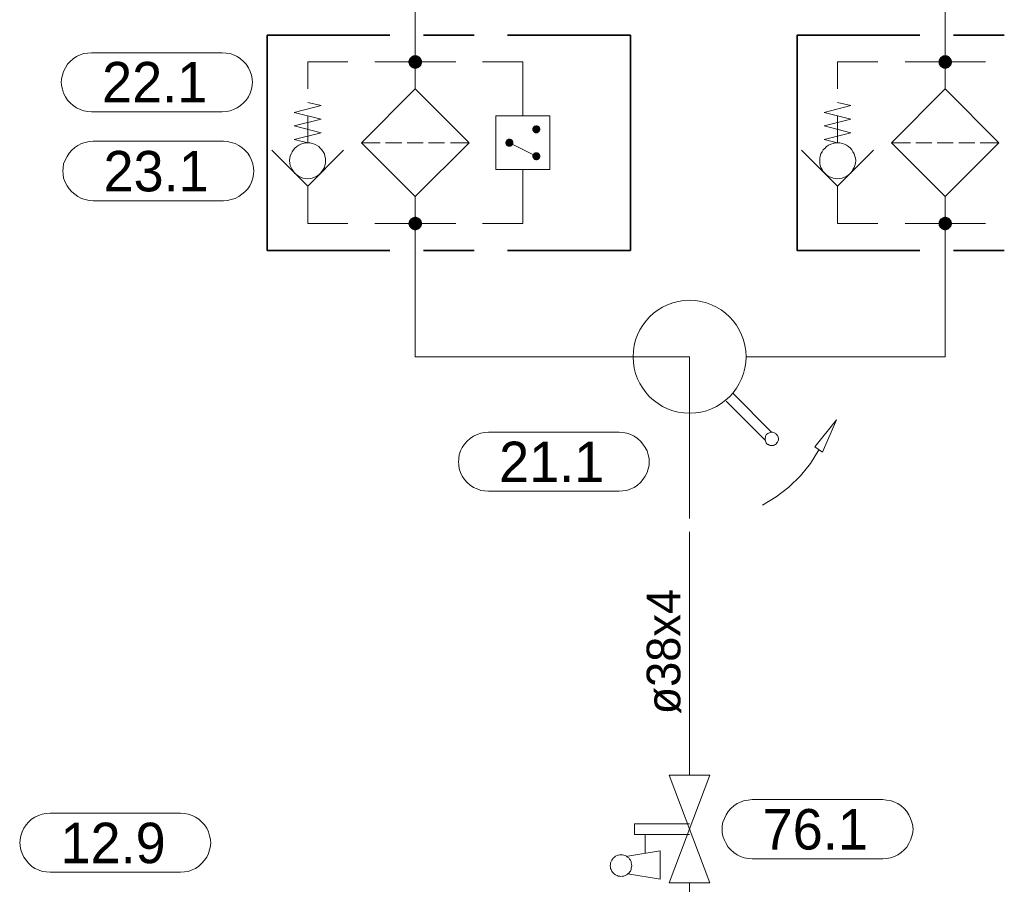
# Model space of a CAD drawing. Header units: millimetres. Extents: x 0 to 138, y 0 to 47.
# Tile 33 of 165: x 17.36 to 19.66, y 18.81 to 20.83. Entities that reach past the tile are written whole.
import ezdxf

# ---------------------------------------------------------------- set-up
doc = ezdxf.new("R2010")
doc.units = ezdxf.units.MM
for name, color, linetype in [('PDF_Geomertry', 7, 'Continuous'), ('PDF_Solid Fills', 7, 'Continuous'), ('PDF_Text', 7, 'Continuous')]:
    doc.layers.add(name, color=color, linetype=linetype)
doc.styles.add('PDF Arial', font='txt')

msp = doc.modelspace()

# ---------------------------------------------------------------- hatches: boundary and pattern name
at = {"layer": 'PDF_Solid Fills', "transparency": 33554559}
for points in [[(18.2807, 20.729), (18.2646, 20.7313), (18.2654, 20.7332)], [(18.2807, 20.729), (18.2646, 20.729), (18.2646, 20.7313)], [(18.2807, 20.729), (18.2654, 20.7332), (18.266, 20.7346)], [(18.2807, 20.729), (18.266, 20.7346), (18.2668, 20.7368)], [(18.2807, 20.729), (18.2668, 20.7368), (18.2682, 20.7382)], [(18.2807, 20.729), (18.2682, 20.7382), (18.2696, 20.7401)], [(18.2807, 20.729), (18.2696, 20.7401), (18.271, 20.7415)], [(18.2807, 20.729), (18.271, 20.7415), (18.2729, 20.7424)], [(18.2807, 20.729), (18.2729, 20.7424), (18.2743, 20.7438)], [(18.2807, 20.729), (18.2743, 20.7438), (18.2765, 20.7443)], [(18.2807, 20.729), (18.2765, 20.7443), (18.2785, 20.7443)], [(18.2807, 20.729), (18.2785, 20.7443), (18.2807, 20.7443)], [(18.2807, 20.729), (18.2849, 20.7443), (18.2868, 20.7438)], [(18.2807, 20.729), (18.2826, 20.7443), (18.2849, 20.7443)], [(18.2807, 20.729), (18.2807, 20.7443), (18.2826, 20.7443)], [(18.2807, 20.729), (18.2868, 20.7438), (18.2882, 20.7424)], [(18.2807, 20.729), (18.2882, 20.7424), (18.2904, 20.7415)], [(18.2807, 20.729), (18.2904, 20.7415), (18.2918, 20.7401)], [(18.2807, 20.729), (18.2918, 20.7401), (18.2932, 20.7382)], [(18.2807, 20.729), (18.2932, 20.7382), (18.2946, 20.7368)], [(18.2807, 20.729), (18.2946, 20.7368), (18.2951, 20.7346)], [(18.2807, 20.729), (18.2951, 20.7346), (18.296, 20.7332)], [(18.2807, 20.729), (18.296, 20.7332), (18.296, 20.7313)], [(18.2807, 20.729), (18.296, 20.7313), (18.2965, 20.729)], [(19.5188, 20.729), (19.5035, 20.7332), (19.5043, 20.7346)], [(19.5188, 20.729), (19.5035, 20.7313), (19.5035, 20.7332)], [(19.5188, 20.729), (19.5035, 20.729), (19.5035, 20.7313)], [(19.5188, 20.729), (19.5043, 20.7346), (19.5057, 20.7368)], [(19.5188, 20.729), (19.5057, 20.7368), (19.5063, 20.7382)], [(19.5188, 20.729), (19.5063, 20.7382), (19.5076, 20.7401)], [(19.5188, 20.729), (19.5076, 20.7401), (19.5099, 20.7415)], [(19.5188, 20.729), (19.5099, 20.7415), (19.5113, 20.7424)], [(19.5188, 20.729), (19.5113, 20.7424), (19.5132, 20.7438)], [(19.5188, 20.729), (19.5132, 20.7438), (19.5146, 20.7443)], [(19.5188, 20.729), (19.5146, 20.7443), (19.5168, 20.7443)], [(19.5188, 20.729), (19.5168, 20.7443), (19.5188, 20.7443)], [(19.5188, 20.729), (19.5229, 20.7443), (19.5251, 20.7438)], [(19.5188, 20.729), (19.521, 20.7443), (19.5229, 20.7443)], [(19.5188, 20.729), (19.5188, 20.7443), (19.521, 20.7443)], [(19.5188, 20.729), (19.5251, 20.7438), (19.5271, 20.7424)], [(19.5188, 20.729), (19.5271, 20.7424), (19.5285, 20.7415)], [(19.5188, 20.729), (19.5285, 20.7415), (19.5299, 20.7401)], [(19.5188, 20.729), (19.5299, 20.7401), (19.5312, 20.7382)], [(19.5188, 20.729), (19.5312, 20.7382), (19.5326, 20.7368)], [(19.5188, 20.729), (19.5326, 20.7368), (19.5335, 20.7346)], [(19.5188, 20.729), (19.5335, 20.7346), (19.534, 20.7332)], [(19.5188, 20.729), (19.534, 20.7332), (19.5349, 20.7313)], [(19.5188, 20.729), (19.5349, 20.7313), (19.5349, 20.729)], [(18.2807, 20.729), (18.2646, 20.7271), (18.2646, 20.729)], [(18.2807, 20.729), (18.2654, 20.7249), (18.2646, 20.7271)], [(18.2807, 20.729), (18.266, 20.7229), (18.2654, 20.7249)], [(18.2807, 20.729), (18.2668, 20.7207), (18.266, 20.7229)], [(18.2807, 20.729), (18.2682, 20.7193), (18.2668, 20.7207)], [(18.2807, 20.729), (18.2696, 20.7179), (18.2682, 20.7193)], [(18.2807, 20.729), (18.271, 20.7165), (18.2696, 20.7179)], [(18.2807, 20.729), (18.2729, 20.7151), (18.271, 20.7165)], [(18.2807, 20.729), (18.2743, 20.7146), (18.2729, 20.7151)], [(18.2807, 20.729), (18.2765, 20.7138), (18.2743, 20.7146)], [(18.2807, 20.729), (18.2785, 20.7132), (18.2765, 20.7138)], [(18.2807, 20.729), (18.2807, 20.7132), (18.2785, 20.7132)], [(18.2807, 20.729), (18.2826, 20.7132), (18.2807, 20.7132)], [(18.2807, 20.729), (18.2849, 20.7138), (18.2826, 20.7132)], [(18.2807, 20.729), (18.2868, 20.7146), (18.2849, 20.7138)], [(18.2807, 20.729), (18.2882, 20.7151), (18.2868, 20.7146)], [(18.2807, 20.729), (18.2904, 20.7165), (18.2882, 20.7151)], [(18.2807, 20.729), (18.2918, 20.7179), (18.2904, 20.7165)], [(18.2807, 20.729), (18.2932, 20.7193), (18.2918, 20.7179)], [(18.2807, 20.729), (18.2946, 20.7207), (18.2932, 20.7193)], [(18.2807, 20.729), (18.2951, 20.7229), (18.2946, 20.7207)], [(18.2807, 20.729), (18.296, 20.7249), (18.2951, 20.7229)], [(18.2807, 20.729), (18.296, 20.7271), (18.296, 20.7249)], [(18.2807, 20.729), (18.2965, 20.729), (18.296, 20.7271)], [(19.5188, 20.729), (19.5035, 20.7271), (19.5035, 20.729)], [(19.5188, 20.729), (19.5035, 20.7249), (19.5035, 20.7271)], [(19.5188, 20.729), (19.5043, 20.7229), (19.5035, 20.7249)], [(19.5188, 20.729), (19.5057, 20.7207), (19.5043, 20.7229)], [(19.5188, 20.729), (19.5063, 20.7193), (19.5057, 20.7207)], [(19.5188, 20.729), (19.5076, 20.7179), (19.5063, 20.7193)], [(19.5188, 20.729), (19.5099, 20.7165), (19.5076, 20.7179)], [(19.5188, 20.729), (19.5113, 20.7151), (19.5099, 20.7165)], [(19.5188, 20.729), (19.5132, 20.7146), (19.5113, 20.7151)], [(19.5188, 20.729), (19.5146, 20.7138), (19.5132, 20.7146)], [(19.5188, 20.729), (19.5168, 20.7132), (19.5146, 20.7138)], [(19.5188, 20.729), (19.5188, 20.7132), (19.5168, 20.7132)], [(19.5188, 20.729), (19.521, 20.7132), (19.5188, 20.7132)], [(19.5188, 20.729), (19.5229, 20.7138), (19.521, 20.7132)], [(19.5188, 20.729), (19.5251, 20.7146), (19.5229, 20.7138)], [(19.5188, 20.729), (19.5271, 20.7151), (19.5251, 20.7146)], [(19.5188, 20.729), (19.5285, 20.7165), (19.5271, 20.7151)], [(19.5188, 20.729), (19.5299, 20.7179), (19.5285, 20.7165)], [(19.5188, 20.729), (19.5312, 20.7193), (19.5299, 20.7179)], [(19.5188, 20.729), (19.5326, 20.7207), (19.5312, 20.7193)], [(19.5188, 20.729), (19.5335, 20.7229), (19.5326, 20.7207)], [(19.5188, 20.729), (19.534, 20.7249), (19.5335, 20.7229)], [(19.5188, 20.729), (19.5349, 20.7271), (19.534, 20.7249)], [(19.5188, 20.729), (19.5349, 20.729), (19.5349, 20.7271)], [(18.5632, 20.5715), (18.5543, 20.5743), (18.5549, 20.5757)], [(18.5632, 20.5715), (18.5543, 20.5729), (18.5543, 20.5743)], [(18.5632, 20.5715), (18.5543, 20.5715), (18.5543, 20.5729)], [(18.5632, 20.5715), (18.5543, 20.5707), (18.5543, 20.5715)], [(18.5632, 20.5715), (18.5543, 20.5693), (18.5543, 20.5707)], [(18.5632, 20.5715), (18.5549, 20.5679), (18.5543, 20.5693)], [(18.5632, 20.5715), (18.5549, 20.5757), (18.5557, 20.5762)], [(18.5632, 20.5715), (18.5557, 20.5674), (18.5549, 20.5679)], [(18.5632, 20.5715), (18.5557, 20.5762), (18.5562, 20.5776)], [(18.5632, 20.5715), (18.5562, 20.566), (18.5557, 20.5674)], [(18.5632, 20.5715), (18.5562, 20.5776), (18.5571, 20.5785)], [(18.5632, 20.5715), (18.5571, 20.5651), (18.5562, 20.566)], [(18.5632, 20.5715), (18.5571, 20.5785), (18.5576, 20.579)], [(18.5632, 20.5715), (18.5576, 20.5646), (18.5571, 20.5651)], [(18.5632, 20.5715), (18.5576, 20.579), (18.5585, 20.5799)], [(18.5632, 20.5715), (18.5585, 20.5638), (18.5576, 20.5646)], [(18.5632, 20.5715), (18.5585, 20.5799), (18.5599, 20.5804)], [(18.5632, 20.5715), (18.5599, 20.5632), (18.5585, 20.5638)], [(18.5632, 20.5715), (18.5599, 20.5804), (18.5613, 20.5804)], [(18.5632, 20.5715), (18.5613, 20.5624), (18.5599, 20.5632)], [(18.5632, 20.5715), (18.5613, 20.5804), (18.5626, 20.5813)], [(18.5632, 20.5715), (18.5626, 20.5624), (18.5613, 20.5624)], [(18.5632, 20.5715), (18.5626, 20.5813), (18.5632, 20.5813)], [(18.5632, 20.5715), (18.5632, 20.5624), (18.5626, 20.5624)], [(18.5632, 20.5715), (18.5646, 20.5813), (18.566, 20.5804)], [(18.5632, 20.5715), (18.5632, 20.5813), (18.5646, 20.5813)], [(18.5632, 20.5715), (18.5668, 20.5804), (18.5682, 20.5799)], [(18.5632, 20.5715), (18.566, 20.5804), (18.5668, 20.5804)], [(18.5632, 20.5715), (18.5682, 20.5799), (18.5696, 20.579)], [(18.5632, 20.5715), (18.5696, 20.579), (18.5701, 20.5785)], [(18.5632, 20.5715), (18.5701, 20.5785), (18.571, 20.5776)], [(18.5632, 20.5715), (18.571, 20.5776), (18.5715, 20.5762)], [(18.5632, 20.5715), (18.5715, 20.5762), (18.5724, 20.5757)], [(18.5632, 20.5715), (18.5724, 20.5757), (18.5724, 20.5743)], [(18.5632, 20.5715), (18.5724, 20.5743), (18.5729, 20.5729)], [(18.5632, 20.5715), (18.5729, 20.5729), (18.5729, 20.5715)], [(18.5632, 20.5715), (18.5646, 20.5624), (18.5632, 20.5624)], [(18.5632, 20.5715), (18.566, 20.5624), (18.5646, 20.5624)], [(18.5632, 20.5715), (18.5668, 20.5632), (18.566, 20.5624)], [(18.5632, 20.5715), (18.5682, 20.5638), (18.5668, 20.5632)], [(18.5632, 20.5715), (18.5696, 20.5646), (18.5682, 20.5638)], [(18.5632, 20.5715), (18.5701, 20.5651), (18.5696, 20.5646)], [(18.5632, 20.5715), (18.571, 20.566), (18.5701, 20.5651)], [(18.5632, 20.5715), (18.5715, 20.5674), (18.571, 20.566)], [(18.5632, 20.5715), (18.5724, 20.5679), (18.5715, 20.5674)], [(18.5632, 20.5715), (18.5724, 20.5693), (18.5724, 20.5679)], [(18.5632, 20.5715), (18.5729, 20.5707), (18.5724, 20.5693)], [(18.5632, 20.5715), (18.5729, 20.5715), (18.5729, 20.5707)], [(18.5007, 20.5401), (18.4932, 20.5457), (18.4937, 20.5471)], [(18.5007, 20.5401), (18.4937, 20.5471), (18.4946, 20.5479)], [(18.5007, 20.5401), (18.4946, 20.5479), (18.496, 20.5485)], [(18.5007, 20.5401), (18.496, 20.5485), (18.4974, 20.5493)], [(18.5007, 20.5401), (18.4974, 20.5493), (18.4979, 20.5493)], [(18.5007, 20.5401), (18.4979, 20.5493), (18.4993, 20.5499)], [(18.5007, 20.5401), (18.4993, 20.5499), (18.5007, 20.5499)], [(18.5007, 20.5401), (18.5021, 20.5499), (18.5029, 20.5493)], [(18.5007, 20.5401), (18.5007, 20.5499), (18.5021, 20.5499)], [(18.5007, 20.5401), (18.5043, 20.5493), (18.5057, 20.5485)], [(18.5007, 20.5401), (18.5029, 20.5493), (18.5043, 20.5493)], [(18.5007, 20.5401), (18.5057, 20.5485), (18.5063, 20.5479)], [(18.5007, 20.5401), (18.5063, 20.5479), (18.5071, 20.5471)], [(18.5007, 20.5401), (18.5071, 20.5471), (18.5085, 20.5457)], [(18.5007, 20.5401), (18.491, 20.5415), (18.4918, 20.5429)], [(18.5007, 20.5401), (18.491, 20.5401), (18.491, 20.5415)], [(18.5007, 20.5401), (18.491, 20.5388), (18.491, 20.5401)], [(18.5007, 20.5401), (18.4918, 20.5382), (18.491, 20.5388)], [(18.5007, 20.5401), (18.4918, 20.5438), (18.4924, 20.5451)], [(18.5007, 20.5401), (18.4918, 20.5429), (18.4918, 20.5438)], [(18.5007, 20.5401), (18.4918, 20.5368), (18.4918, 20.5382)], [(18.5007, 20.5401), (18.4924, 20.5354), (18.4918, 20.5368)], [(18.5007, 20.5401), (18.4924, 20.5451), (18.4932, 20.5457)], [(18.5007, 20.5401), (18.4932, 20.5346), (18.4924, 20.5354)], [(18.5007, 20.5401), (18.4937, 20.5332), (18.4932, 20.5346)], [(18.5007, 20.5401), (18.4946, 20.5326), (18.4937, 20.5332)], [(18.5007, 20.5401), (18.496, 20.5318), (18.4946, 20.5326)], [(18.5007, 20.5401), (18.4974, 20.5318), (18.496, 20.5318)], [(18.5007, 20.5401), (18.4979, 20.5313), (18.4974, 20.5318)], [(18.5007, 20.5401), (18.4993, 20.5313), (18.4979, 20.5313)], [(18.5007, 20.5401), (18.5007, 20.5313), (18.4993, 20.5313)], [(18.5007, 20.5401), (18.5085, 20.5457), (18.509, 20.5451)], [(18.5007, 20.5401), (18.509, 20.5451), (18.509, 20.5438)], [(18.5007, 20.5401), (18.509, 20.5438), (18.5099, 20.5429)], [(18.5007, 20.5401), (18.5099, 20.5429), (18.5099, 20.5415)], [(18.5007, 20.5401), (18.5099, 20.5415), (18.5099, 20.5401)], [(18.5007, 20.5401), (18.5021, 20.5313), (18.5007, 20.5313)], [(18.5007, 20.5401), (18.5029, 20.5313), (18.5021, 20.5313)], [(18.5007, 20.5401), (18.5043, 20.5318), (18.5029, 20.5313)], [(18.5007, 20.5401), (18.5057, 20.5318), (18.5043, 20.5318)], [(18.5007, 20.5401), (18.5063, 20.5326), (18.5057, 20.5318)], [(18.5007, 20.5401), (18.5071, 20.5332), (18.5063, 20.5326)], [(18.5007, 20.5401), (18.5085, 20.5346), (18.5071, 20.5332)], [(18.5007, 20.5401), (18.509, 20.5354), (18.5085, 20.5346)], [(18.5007, 20.5401), (18.509, 20.5368), (18.509, 20.5354)], [(18.5007, 20.5401), (18.5099, 20.5382), (18.509, 20.5368)], [(18.5007, 20.5401), (18.5099, 20.5388), (18.5099, 20.5382)], [(18.5007, 20.5401), (18.5099, 20.5401), (18.5099, 20.5388)], [(18.5632, 20.509), (18.5543, 20.511), (18.5549, 20.5124)], [(18.5632, 20.509), (18.5543, 20.5104), (18.5543, 20.511)], [(18.5632, 20.509), (18.5543, 20.509), (18.5543, 20.5104)], [(18.5632, 20.509), (18.5543, 20.5076), (18.5543, 20.509)], [(18.5632, 20.509), (18.5543, 20.5063), (18.5543, 20.5076)], [(18.5632, 20.509), (18.5549, 20.5054), (18.5543, 20.5063)], [(18.5632, 20.509), (18.5549, 20.5124), (18.5557, 20.5138)], [(18.5632, 20.509), (18.5557, 20.504), (18.5549, 20.5054)], [(18.5632, 20.509), (18.5557, 20.5138), (18.5562, 20.5146)], [(18.5632, 20.509), (18.5562, 20.5035), (18.5557, 20.504)], [(18.5632, 20.509), (18.5562, 20.5146), (18.5571, 20.5151)], [(18.5632, 20.509), (18.5571, 20.5021), (18.5562, 20.5035)], [(18.5632, 20.509), (18.5571, 20.5151), (18.5576, 20.5165)], [(18.5632, 20.509), (18.5576, 20.5013), (18.5571, 20.5021)], [(18.5632, 20.509), (18.5576, 20.5165), (18.5585, 20.5174)], [(18.5632, 20.509), (18.5585, 20.5007), (18.5576, 20.5013)], [(18.5632, 20.509), (18.5585, 20.5174), (18.5599, 20.5174)], [(18.5632, 20.509), (18.5599, 20.4999), (18.5585, 20.5007)], [(18.5632, 20.509), (18.5599, 20.5174), (18.5613, 20.5179)], [(18.5632, 20.509), (18.5613, 20.4999), (18.5599, 20.4999)], [(18.5632, 20.509), (18.5613, 20.5179), (18.5626, 20.5179)], [(18.5632, 20.509), (18.5626, 20.4993), (18.5613, 20.4999)], [(18.5632, 20.509), (18.5626, 20.5179), (18.5632, 20.5179)], [(18.5632, 20.509), (18.5632, 20.4993), (18.5626, 20.4993)], [(18.5632, 20.509), (18.566, 20.5179), (18.5668, 20.5174)], [(18.5632, 20.509), (18.5646, 20.5179), (18.566, 20.5179)], [(18.5632, 20.509), (18.5632, 20.5179), (18.5646, 20.5179)], [(18.5632, 20.509), (18.5682, 20.5174), (18.5696, 20.5165)], [(18.5632, 20.509), (18.5668, 20.5174), (18.5682, 20.5174)], [(18.5632, 20.509), (18.5696, 20.5165), (18.5701, 20.5151)], [(18.5632, 20.509), (18.5701, 20.5151), (18.571, 20.5146)], [(18.5632, 20.509), (18.571, 20.5146), (18.5715, 20.5138)], [(18.5632, 20.509), (18.5715, 20.5138), (18.5724, 20.5124)], [(18.5632, 20.509), (18.5724, 20.5124), (18.5724, 20.511)], [(18.5632, 20.509), (18.5724, 20.511), (18.5729, 20.5104)], [(18.5632, 20.509), (18.5729, 20.5104), (18.5729, 20.509)], [(18.5632, 20.509), (18.5646, 20.4993), (18.5632, 20.4993)], [(18.5632, 20.509), (18.566, 20.4999), (18.5646, 20.4993)], [(18.5632, 20.509), (18.5668, 20.4999), (18.566, 20.4999)], [(18.5632, 20.509), (18.5682, 20.5007), (18.5668, 20.4999)], [(18.5632, 20.509), (18.5696, 20.5013), (18.5682, 20.5007)], [(18.5632, 20.509), (18.5701, 20.5021), (18.5696, 20.5013)], [(18.5632, 20.509), (18.571, 20.5035), (18.5701, 20.5021)], [(18.5632, 20.509), (18.5715, 20.504), (18.571, 20.5035)], [(18.5632, 20.509), (18.5724, 20.5054), (18.5715, 20.504)], [(18.5632, 20.509), (18.5724, 20.5063), (18.5724, 20.5054)], [(18.5632, 20.509), (18.5729, 20.5076), (18.5724, 20.5063)], [(18.5632, 20.509), (18.5729, 20.509), (18.5729, 20.5076)], [(18.2807, 20.3521), (18.2682, 20.361), (18.2696, 20.3632)], [(18.2807, 20.3521), (18.2696, 20.3632), (18.271, 20.3638)], [(18.2807, 20.3521), (18.271, 20.3638), (18.2729, 20.3651)], [(18.2807, 20.3521), (18.2729, 20.3651), (18.2743, 20.366)], [(18.2807, 20.3521), (18.2743, 20.366), (18.2765, 20.3665)], [(18.2807, 20.3521), (18.2765, 20.3665), (18.2785, 20.3674)], [(18.2807, 20.3521), (18.2785, 20.3674), (18.2807, 20.3674)], [(18.2807, 20.3521), (18.2826, 20.3674), (18.2849, 20.3665)], [(18.2807, 20.3521), (18.2807, 20.3674), (18.2826, 20.3674)], [(18.2807, 20.3521), (18.2849, 20.3665), (18.2868, 20.366)], [(18.2807, 20.3521), (18.2868, 20.366), (18.2882, 20.3651)], [(18.2807, 20.3521), (18.2882, 20.3651), (18.2904, 20.3638)], [(18.2807, 20.3521), (18.2904, 20.3638), (18.2918, 20.3632)], [(18.2807, 20.3521), (18.2918, 20.3632), (18.2932, 20.361)], [(19.5188, 20.3521), (19.5063, 20.361), (19.5076, 20.3632)], [(19.5188, 20.3521), (19.5076, 20.3632), (19.5099, 20.3638)], [(19.5188, 20.3521), (19.5099, 20.3638), (19.5113, 20.3651)], [(19.5188, 20.3521), (19.5113, 20.3651), (19.5132, 20.366)], [(19.5188, 20.3521), (19.5132, 20.366), (19.5146, 20.3665)], [(19.5188, 20.3521), (19.5146, 20.3665), (19.5168, 20.3674)], [(19.5188, 20.3521), (19.5168, 20.3674), (19.5188, 20.3674)], [(19.5188, 20.3521), (19.521, 20.3674), (19.5229, 20.3665)], [(19.5188, 20.3521), (19.5188, 20.3674), (19.521, 20.3674)], [(19.5188, 20.3521), (19.5229, 20.3665), (19.5251, 20.366)], [(19.5188, 20.3521), (19.5251, 20.366), (19.5271, 20.3651)], [(19.5188, 20.3521), (19.5271, 20.3651), (19.5285, 20.3638)], [(19.5188, 20.3521), (19.5285, 20.3638), (19.5299, 20.3632)], [(19.5188, 20.3521), (19.5299, 20.3632), (19.5312, 20.361)], [(18.2807, 20.3521), (18.2646, 20.3535), (18.2654, 20.3554)], [(18.2807, 20.3521), (18.2646, 20.3521), (18.2646, 20.3535)], [(18.2807, 20.3521), (18.2646, 20.3499), (18.2646, 20.3521)], [(18.2807, 20.3521), (18.2654, 20.3479), (18.2646, 20.3499)], [(18.2807, 20.3521), (18.2654, 20.3554), (18.266, 20.3576)], [(18.2807, 20.3521), (18.266, 20.3457), (18.2654, 20.3479)], [(18.2807, 20.3521), (18.266, 20.3576), (18.2668, 20.3596)], [(18.2807, 20.3521), (18.2668, 20.3438), (18.266, 20.3457)], [(18.2807, 20.3521), (18.2668, 20.3596), (18.2682, 20.361)], [(18.2807, 20.3521), (18.2682, 20.3424), (18.2668, 20.3438)], [(18.2807, 20.3521), (18.2696, 20.341), (18.2682, 20.3424)], [(18.2807, 20.3521), (18.271, 20.3396), (18.2696, 20.341)], [(18.2807, 20.3521), (18.2729, 20.3382), (18.271, 20.3396)], [(18.2807, 20.3521), (18.2743, 20.3374), (18.2729, 20.3382)], [(18.2807, 20.3521), (18.2765, 20.3368), (18.2743, 20.3374)], [(18.2807, 20.3521), (18.2785, 20.336), (18.2765, 20.3368)], [(18.2807, 20.3521), (18.2807, 20.336), (18.2785, 20.336)], [(18.2807, 20.3521), (18.2932, 20.361), (18.2946, 20.3596)], [(18.2807, 20.3521), (18.2946, 20.3596), (18.2951, 20.3576)], [(18.2807, 20.3521), (18.2951, 20.3576), (18.296, 20.3554)], [(18.2807, 20.3521), (18.296, 20.3554), (18.296, 20.3535)], [(18.2807, 20.3521), (18.296, 20.3535), (18.2965, 20.3521)], [(18.2807, 20.3521), (18.2826, 20.336), (18.2807, 20.336)], [(18.2807, 20.3521), (18.2849, 20.3368), (18.2826, 20.336)], [(18.2807, 20.3521), (18.2868, 20.3374), (18.2849, 20.3368)], [(18.2807, 20.3521), (18.2882, 20.3382), (18.2868, 20.3374)], [(18.2807, 20.3521), (18.2904, 20.3396), (18.2882, 20.3382)], [(18.2807, 20.3521), (18.2918, 20.341), (18.2904, 20.3396)], [(18.2807, 20.3521), (18.2932, 20.3424), (18.2918, 20.341)], [(18.2807, 20.3521), (18.2946, 20.3438), (18.2932, 20.3424)], [(18.2807, 20.3521), (18.2951, 20.3457), (18.2946, 20.3438)], [(18.2807, 20.3521), (18.296, 20.3479), (18.2951, 20.3457)], [(18.2807, 20.3521), (18.296, 20.3499), (18.296, 20.3479)], [(18.2807, 20.3521), (18.2965, 20.3521), (18.296, 20.3499)], [(19.5188, 20.3521), (19.5035, 20.3554), (19.5043, 20.3576)], [(19.5188, 20.3521), (19.5035, 20.3535), (19.5035, 20.3554)], [(19.5188, 20.3521), (19.5035, 20.3521), (19.5035, 20.3535)], [(19.5188, 20.3521), (19.5035, 20.3499), (19.5035, 20.3521)], [(19.5188, 20.3521), (19.5035, 20.3479), (19.5035, 20.3499)], [(19.5188, 20.3521), (19.5043, 20.3457), (19.5035, 20.3479)], [(19.5188, 20.3521), (19.5043, 20.3576), (19.5057, 20.3596)], [(19.5188, 20.3521), (19.5057, 20.3438), (19.5043, 20.3457)], [(19.5188, 20.3521), (19.5057, 20.3596), (19.5063, 20.361)], [(19.5188, 20.3521), (19.5063, 20.3424), (19.5057, 20.3438)], [(19.5188, 20.3521), (19.5076, 20.341), (19.5063, 20.3424)], [(19.5188, 20.3521), (19.5099, 20.3396), (19.5076, 20.341)], [(19.5188, 20.3521), (19.5113, 20.3382), (19.5099, 20.3396)], [(19.5188, 20.3521), (19.5132, 20.3374), (19.5113, 20.3382)], [(19.5188, 20.3521), (19.5146, 20.3368), (19.5132, 20.3374)], [(19.5188, 20.3521), (19.5168, 20.336), (19.5146, 20.3368)], [(19.5188, 20.3521), (19.5188, 20.336), (19.5168, 20.336)], [(19.5188, 20.3521), (19.5312, 20.361), (19.5326, 20.3596)], [(19.5188, 20.3521), (19.5326, 20.3596), (19.5335, 20.3576)], [(19.5188, 20.3521), (19.5335, 20.3576), (19.534, 20.3554)], [(19.5188, 20.3521), (19.534, 20.3554), (19.5349, 20.3535)], [(19.5188, 20.3521), (19.5349, 20.3535), (19.5349, 20.3521)], [(19.5188, 20.3521), (19.521, 20.336), (19.5188, 20.336)], [(19.5188, 20.3521), (19.5229, 20.3368), (19.521, 20.336)], [(19.5188, 20.3521), (19.5251, 20.3374), (19.5229, 20.3368)], [(19.5188, 20.3521), (19.5271, 20.3382), (19.5251, 20.3374)], [(19.5188, 20.3521), (19.5285, 20.3396), (19.5271, 20.3382)], [(19.5188, 20.3521), (19.5299, 20.341), (19.5285, 20.3396)], [(19.5188, 20.3521), (19.5312, 20.3424), (19.5299, 20.341)], [(19.5188, 20.3521), (19.5326, 20.3438), (19.5312, 20.3424)], [(19.5188, 20.3521), (19.5335, 20.3457), (19.5326, 20.3438)], [(19.5188, 20.3521), (19.534, 20.3479), (19.5335, 20.3457)], [(19.5188, 20.3521), (19.5349, 20.3499), (19.534, 20.3479)], [(19.5188, 20.3521), (19.5349, 20.3521), (19.5349, 20.3499)]]:
    msp.add_hatch(color=256, dxfattribs=at).paths.add_polyline_path(points)

# ---------------------------------------------------------------- linework, layer by layer
at = {"layer": 'PDF_Geomertry', "lineweight": 15}
for points in [[(18.2807, 20.666), (18.2807, 20.7915), (18.2807, 21.0901), (18.2807, 21.1151)], [(19.5188, 21.1179), (19.5188, 21.0938), (19.5188, 20.7915), (19.5188, 20.666)], [(18.0293, 20.666), (18.0293, 20.729), (18.1229, 20.729)], [(18.1863, 20.729), (18.2807, 20.729), (18.3751, 20.729)], [(18.4376, 20.729), (18.5321, 20.729), (18.5321, 20.6035)], [(19.2674, 20.666), (19.2674, 20.729), (19.3618, 20.729)], [(19.4251, 20.729), (19.5188, 20.729), (19.6132, 20.729)], [(18.0293, 20.6346), (18.0604, 20.6271), (17.9979, 20.611), (18.0604, 20.5951), (17.9979, 20.5799), (18.0604, 20.5638), (17.9979, 20.5479), (18.0293, 20.5401), (18.0293, 20.6035)], [(19.2674, 20.6346), (19.2988, 20.6271), (19.2363, 20.611), (19.2988, 20.5951), (19.2363, 20.5799), (19.2988, 20.5638), (19.2363, 20.5479), (19.2674, 20.5401), (19.2674, 20.6035)], [(18.1987, 20.5401), (18.1549, 20.5401)], [(18.2493, 20.5401), (18.2113, 20.5401)], [(18.2618, 20.5401), (18.2993, 20.5401)], [(18.3118, 20.5401), (18.3493, 20.5401)], [(18.4062, 20.5401), (18.3626, 20.5401)], [(18.5007, 20.5401), (18.5632, 20.509)], [(19.4376, 20.5401), (19.3932, 20.5401)], [(19.4876, 20.5401), (19.4501, 20.5401)], [(19.5001, 20.5401), (19.5376, 20.5401)], [(19.5507, 20.5401), (19.5882, 20.5401)], [(19.6446, 20.5401), (19.6007, 20.5401)], [(18.1126, 20.5229), (18.0293, 20.4388), (17.9451, 20.5229)], [(19.3515, 20.5229), (19.2674, 20.4388), (19.1835, 20.5229)], [(18.4376, 20.3521), (18.5321, 20.3521), (18.5321, 20.4776)], [(18.0293, 20.4388), (18.0293, 20.4146), (18.0293, 20.3521), (18.1229, 20.3521)], [(19.2674, 20.4388), (19.2674, 20.4146), (19.2674, 20.3521), (19.3618, 20.3521)], [(18.9215, 19.7263), (18.9215, 19.6632), (18.9215, 20.0401), (18.5446, 20.0401), (18.2807, 20.0401), (18.2807, 20.2888), (18.2807, 20.4146)], [(19.5188, 20.4146), (19.5188, 20.2888), (19.5188, 20.0401), (19.2988, 20.0401), (19.0535, 20.0401)], [(18.1863, 20.3521), (18.2807, 20.3521), (18.3751, 20.3521)], [(19.4251, 20.3521), (19.5188, 20.3521), (19.6132, 20.3521)], [(19.1132, 19.8646), (19.0224, 19.9554)], [(19.0979, 19.8457), (19.0071, 19.9368)], [(19.0918, 19.6943), (19.1238, 19.7138), (19.1535, 19.736), (19.1807, 19.7624), (19.2043, 19.7915), (19.2238, 19.8235)], [(18.9215, 19.6318), (18.9215, 19.0632)], [(18.9215, 18.9249), (18.7932, 18.9249), (18.7932, 18.9499), (18.9215, 18.9499)], [(18.8182, 18.8804), (18.8182, 18.9249)], [(18.7771, 18.8332), (18.8529, 18.8207), (18.8529, 18.8868), (18.7771, 18.8743)], [(18.9215, 18.8118), (18.9215, 17.4535)]]:
    msp.add_lwpolyline(points, dxfattribs=at)
at = {"layer": 'PDF_Geomertry', "lineweight": 35}
for points in [[(18.2215, 20.2888), (17.9349, 20.2888), (17.9349, 20.7915), (18.2215, 20.7915)], [(18.3001, 20.7915), (18.4182, 20.7915)], [(18.4965, 20.7915), (18.7835, 20.7915), (18.7835, 20.2888), (18.4965, 20.2888)], [(19.4599, 20.2888), (19.1729, 20.2888), (19.1729, 20.7915), (19.4599, 20.7915)], [(19.5382, 20.7915), (19.6571, 20.7915)], [(18.4182, 20.2888), (18.3001, 20.2888)], [(19.6571, 20.2888), (19.5382, 20.2888)]]:
    msp.add_lwpolyline(points, dxfattribs=at)
at = {"layer": 'PDF_Geomertry', "lineweight": 15}
for points in [[(17.8293, 20.7507), (17.839, 20.7499), (17.8479, 20.7485), (17.8562, 20.7457), (17.8646, 20.7415), (17.8724, 20.736), (17.8793, 20.7304), (17.8854, 20.7235), (17.891, 20.7151), (17.8946, 20.7068), (17.8979, 20.6985), (17.8993, 20.6896), (17.9001, 20.6804), (17.9001, 20.6832), (17.8993, 20.6743), (17.8979, 20.6651), (17.8946, 20.6563), (17.891, 20.6479), (17.8854, 20.6401), (17.8793, 20.6332), (17.8724, 20.6271), (17.8646, 20.6221), (17.8562, 20.6179), (17.8479, 20.6151), (17.839, 20.6132), (17.8293, 20.6124), (17.5243, 20.6124), (17.5154, 20.6132), (17.5063, 20.6151), (17.4974, 20.6179), (17.489, 20.6221), (17.4812, 20.6271), (17.4743, 20.6332), (17.4682, 20.6401), (17.4632, 20.6479), (17.459, 20.6563), (17.4563, 20.6651), (17.4543, 20.6743), (17.4535, 20.6832), (17.4535, 20.6804), (17.4543, 20.6896), (17.4563, 20.6985), (17.459, 20.7068), (17.4632, 20.7151), (17.4682, 20.7235), (17.4743, 20.7304), (17.4812, 20.736), (17.489, 20.7415), (17.4974, 20.7457), (17.5063, 20.7485), (17.5154, 20.7499), (17.5243, 20.7507), (17.8293, 20.7507)], [(18.2807, 20.666), (18.4062, 20.5401), (18.2807, 20.4146), (18.1549, 20.5401)], [(19.5188, 20.666), (19.6446, 20.5401), (19.5188, 20.4146), (19.3932, 20.5401)], [(18.4688, 20.4776), (18.5951, 20.4776), (18.5951, 20.6035), (18.4688, 20.6035), (18.4688, 20.4776)], [(17.8326, 20.5438), (17.8418, 20.5429), (17.8507, 20.541), (17.8599, 20.5382), (17.8682, 20.534), (17.8757, 20.529), (17.8826, 20.5229), (17.889, 20.516), (17.8938, 20.5082), (17.8979, 20.4999), (17.9007, 20.491), (17.9029, 20.4818), (17.9035, 20.4729), (17.9035, 20.4757), (17.9029, 20.4665), (17.9007, 20.4576), (17.8979, 20.4485), (17.8938, 20.4401), (17.889, 20.4326), (17.8826, 20.4257), (17.8757, 20.4201), (17.8682, 20.4146), (17.8599, 20.4104), (17.8507, 20.4076), (17.8418, 20.4054), (17.8326, 20.4049), (17.5279, 20.4049), (17.5188, 20.4054), (17.509, 20.4076), (17.5007, 20.4104), (17.4924, 20.4146), (17.4849, 20.4201), (17.4779, 20.4257), (17.4715, 20.4326), (17.4668, 20.4401), (17.4626, 20.4485), (17.459, 20.4576), (17.4576, 20.4665), (17.4571, 20.4757), (17.4571, 20.4729), (17.4576, 20.4818), (17.459, 20.491), (17.4626, 20.4999), (17.4668, 20.5082), (17.4715, 20.516), (17.4779, 20.5229), (17.4849, 20.529), (17.4924, 20.534), (17.5007, 20.5382), (17.509, 20.541), (17.5188, 20.5429), (17.5279, 20.5438), (17.8326, 20.5438)], [(18.071, 20.4985), (18.071, 20.504), (18.0696, 20.509), (18.0682, 20.5146), (18.0654, 20.5193), (18.0626, 20.5235), (18.0585, 20.5276), (18.0549, 20.5318), (18.0501, 20.5346), (18.0451, 20.5374), (18.0396, 20.5388), (18.0349, 20.5401), (18.0293, 20.5401), (18.0238, 20.5401), (18.0182, 20.5388), (18.0132, 20.5374), (18.0085, 20.5346), (18.0035, 20.5318), (17.9993, 20.5276), (17.996, 20.5235), (17.9932, 20.5193), (17.9904, 20.5146), (17.9882, 20.509), (17.9876, 20.504), (17.9868, 20.4985), (17.9876, 20.4929), (17.9882, 20.4874), (17.9904, 20.4826), (17.9932, 20.4776), (17.996, 20.4729), (17.9993, 20.4688), (18.0035, 20.4651), (18.0085, 20.4618), (18.0132, 20.4596), (18.0182, 20.4576), (18.0238, 20.4568), (18.0293, 20.4563), (18.0349, 20.4568), (18.0396, 20.4576), (18.0451, 20.4596), (18.0501, 20.4618), (18.0549, 20.4651), (18.0585, 20.4688), (18.0626, 20.4729), (18.0654, 20.4776), (18.0682, 20.4826), (18.0696, 20.4874), (18.071, 20.4929), (18.071, 20.4985)], [(19.3099, 20.4985), (19.309, 20.504), (19.3076, 20.509), (19.3062, 20.5146), (19.3035, 20.5193), (19.3007, 20.5235), (19.2974, 20.5276), (19.2932, 20.5318), (19.2882, 20.5346), (19.2835, 20.5374), (19.2785, 20.5388), (19.2729, 20.5401), (19.2674, 20.5401), (19.2618, 20.5401), (19.2571, 20.5388), (19.2515, 20.5374), (19.2465, 20.5346), (19.2418, 20.5318), (19.2382, 20.5276), (19.234, 20.5235), (19.2312, 20.5193), (19.2285, 20.5146), (19.2271, 20.509), (19.2257, 20.504), (19.2257, 20.4985), (19.2257, 20.4929), (19.2271, 20.4874), (19.2285, 20.4826), (19.2312, 20.4776), (19.234, 20.4729), (19.2382, 20.4688), (19.2418, 20.4651), (19.2465, 20.4618), (19.2515, 20.4596), (19.2571, 20.4576), (19.2618, 20.4568), (19.2674, 20.4563), (19.2729, 20.4568), (19.2785, 20.4576), (19.2835, 20.4596), (19.2882, 20.4618), (19.2932, 20.4651), (19.2974, 20.4688), (19.3007, 20.4729), (19.3035, 20.4776), (19.3062, 20.4826), (19.3076, 20.4874), (19.309, 20.4929), (19.3099, 20.4985)], [(19.214, 19.8299), (19.2326, 19.8174), (19.2646, 19.8929)], [(18.7571, 19.8646), (18.766, 19.8638), (18.7751, 19.8618), (18.784, 19.859), (18.7924, 19.8549), (18.8001, 19.8499), (18.8071, 19.8438), (18.8126, 19.8368), (18.8182, 19.829), (18.8224, 19.8207), (18.8251, 19.8118), (18.8271, 19.8026), (18.8271, 19.7938), (18.8271, 19.7971), (18.8271, 19.7874), (18.8251, 19.7785), (18.8224, 19.7701), (18.8182, 19.7618), (18.8126, 19.754), (18.8071, 19.7471), (18.8001, 19.741), (18.7924, 19.7354), (18.784, 19.7318), (18.7751, 19.7285), (18.766, 19.7271), (18.7571, 19.7263), (18.4521, 19.7263), (18.4424, 19.7271), (18.4335, 19.7285), (18.4251, 19.7318), (18.4168, 19.7354), (18.409, 19.741), (18.4021, 19.7471), (18.396, 19.754), (18.3904, 19.7618), (18.3863, 19.7701), (18.3835, 19.7785), (18.3821, 19.7874), (18.3813, 19.7971), (18.3813, 19.7938), (18.3821, 19.8026), (18.3835, 19.8118), (18.3863, 19.8207), (18.3904, 19.829), (18.396, 19.8368), (18.4021, 19.8438), (18.409, 19.8499), (18.4168, 19.8549), (18.4251, 19.859), (18.4335, 19.8618), (18.4424, 19.8638), (18.4521, 19.8646), (18.7571, 19.8646)], [(19.1293, 19.8485), (19.1293, 19.8507), (19.1285, 19.8526), (19.1279, 19.8549), (19.1271, 19.8568), (19.1257, 19.8582), (19.1243, 19.8596), (19.1229, 19.861), (19.1215, 19.8624), (19.1196, 19.8632), (19.1174, 19.8638), (19.1154, 19.8646), (19.1132, 19.8646), (19.1113, 19.8646), (19.1099, 19.8638), (19.1076, 19.8632), (19.1057, 19.8624), (19.1043, 19.861), (19.1021, 19.8596), (19.1007, 19.8582), (19.1001, 19.8568), (19.0988, 19.8549), (19.0988, 19.8526), (19.0979, 19.8507), (19.0979, 19.8485), (19.0979, 19.8465), (19.0988, 19.8443), (19.0988, 19.8429), (19.1001, 19.841), (19.1007, 19.8396), (19.1021, 19.8374), (19.1043, 19.836), (19.1057, 19.8354), (19.1076, 19.834), (19.1099, 19.8332), (19.1113, 19.8332), (19.1132, 19.8332), (19.1154, 19.8332), (19.1174, 19.8332), (19.1196, 19.834), (19.1215, 19.8354), (19.1229, 19.836), (19.1243, 19.8374), (19.1257, 19.8396), (19.1271, 19.841), (19.1279, 19.8429), (19.1285, 19.8443), (19.1293, 19.8465), (19.1293, 19.8485)], [(18.8743, 18.8118), (18.9688, 19.0632), (18.8743, 19.0632), (18.9688, 18.8118), (18.8743, 18.8118)], [(19.3729, 19.0063), (19.3821, 19.0054), (19.391, 19.004), (19.4001, 19.0007), (19.4085, 18.9971), (19.416, 18.9915), (19.4229, 18.9854), (19.4293, 18.9785), (19.434, 18.9707), (19.4382, 18.9624), (19.441, 18.954), (19.4432, 18.9451), (19.4438, 18.9354), (19.4438, 18.9388), (19.4432, 18.9299), (19.441, 18.9207), (19.4382, 18.9118), (19.434, 18.9035), (19.4293, 18.8957), (19.4229, 18.8888), (19.416, 18.8826), (19.4085, 18.8776), (19.4001, 18.8735), (19.391, 18.8707), (19.3821, 18.8688), (19.3729, 18.8679), (19.0682, 18.8679), (19.0585, 18.8688), (19.0493, 18.8707), (19.041, 18.8735), (19.0326, 18.8776), (19.0251, 18.8826), (19.0182, 18.8888), (19.0118, 18.8957), (19.0071, 18.9035), (19.0029, 18.9118), (18.9993, 18.9207), (18.9979, 18.9299), (18.9974, 18.9388), (18.9974, 18.9354), (18.9979, 18.9451), (18.9993, 18.954), (19.0029, 18.9624), (19.0071, 18.9707), (19.0118, 18.9785), (19.0182, 18.9854), (19.0251, 18.9915), (19.0326, 18.9971), (19.041, 19.0007), (19.0493, 19.004), (19.0585, 19.0054), (19.0682, 19.0063), (19.3729, 19.0063)], [(17.7321, 18.9749), (17.741, 18.9743), (17.7501, 18.9721), (17.759, 18.9693), (17.7674, 18.9651), (17.7751, 18.9604), (17.7821, 18.954), (17.7882, 18.9471), (17.7932, 18.9396), (17.7974, 18.9313), (17.8001, 18.9221), (17.8021, 18.9132), (17.8029, 18.904), (17.8029, 18.9076), (17.8021, 18.8979), (17.8001, 18.8888), (17.7974, 18.8804), (17.7932, 18.8721), (17.7882, 18.8646), (17.7821, 18.8576), (17.7751, 18.8513), (17.7674, 18.8457), (17.759, 18.8424), (17.7501, 18.8388), (17.741, 18.8374), (17.7321, 18.8368), (17.4271, 18.8368), (17.4182, 18.8374), (17.409, 18.8388), (17.4001, 18.8424), (17.3918, 18.8457), (17.384, 18.8513), (17.3771, 18.8576), (17.371, 18.8646), (17.366, 18.8721), (17.3618, 18.8804), (17.359, 18.8888), (17.3571, 18.8979), (17.3562, 18.9076), (17.3562, 18.904), (17.3571, 18.9132), (17.359, 18.9221), (17.3618, 18.9313), (17.366, 18.9396), (17.371, 18.9471), (17.3771, 18.954), (17.384, 18.9604), (17.3918, 18.9651), (17.4001, 18.9693), (17.409, 18.9721), (17.4182, 18.9743), (17.4271, 18.9749), (17.7321, 18.9749)], [(18.7868, 18.8521), (18.7863, 18.8554), (18.7854, 18.859), (18.7849, 18.8618), (18.7835, 18.8651), (18.7812, 18.8674), (18.7793, 18.8701), (18.7765, 18.8721), (18.7743, 18.8743), (18.771, 18.8757), (18.7682, 18.8763), (18.7646, 18.8771), (18.7613, 18.8776), (18.7585, 18.8771), (18.7549, 18.8763), (18.7521, 18.8757), (18.7488, 18.8743), (18.746, 18.8721), (18.7437, 18.8701), (18.7418, 18.8674), (18.7396, 18.8651), (18.7382, 18.8618), (18.7368, 18.859), (18.7368, 18.8554), (18.7363, 18.8521), (18.7368, 18.8493), (18.7368, 18.8457), (18.7382, 18.8429), (18.7396, 18.8396), (18.7418, 18.8368), (18.7437, 18.8346), (18.746, 18.8326), (18.7488, 18.8304), (18.7521, 18.829), (18.7549, 18.8276), (18.7585, 18.8276), (18.7613, 18.8271), (18.7646, 18.8276), (18.7682, 18.8276), (18.771, 18.829), (18.7743, 18.8304), (18.7765, 18.8326), (18.7793, 18.8346), (18.7812, 18.8368), (18.7835, 18.8396), (18.7849, 18.8429), (18.7854, 18.8457), (18.7863, 18.8493), (18.7868, 18.8521)]]:
    msp.add_lwpolyline(points, close=True, dxfattribs=at)
at = {"layer": 'PDF_Geomertry', "lineweight": 0}
for points in [[(18.2729, 20.729), (18.2729, 20.7276), (18.2729, 20.7271), (18.2729, 20.7257), (18.2738, 20.7249), (18.2743, 20.7243), (18.2751, 20.7235), (18.2757, 20.7229), (18.2765, 20.7221), (18.2779, 20.7215), (18.2785, 20.7215), (18.2793, 20.7207), (18.2807, 20.7207), (18.2812, 20.7207), (18.2826, 20.7215), (18.2835, 20.7215), (18.2849, 20.7221), (18.2854, 20.7229), (18.2863, 20.7235), (18.2868, 20.7243), (18.2876, 20.7249), (18.2876, 20.7257), (18.2882, 20.7271), (18.2882, 20.7276), (18.2882, 20.729), (18.2882, 20.7299), (18.2882, 20.7313), (18.2876, 20.7318), (18.2876, 20.7326), (18.2868, 20.734), (18.2863, 20.7346), (18.2854, 20.7354), (18.2849, 20.7354), (18.2835, 20.736), (18.2826, 20.7368), (18.2812, 20.7368), (18.2807, 20.7368), (18.2793, 20.7368), (18.2785, 20.7368), (18.2779, 20.736), (18.2765, 20.7354), (18.2757, 20.7354), (18.2751, 20.7346), (18.2743, 20.734), (18.2738, 20.7326), (18.2729, 20.7318), (18.2729, 20.7313), (18.2729, 20.7299), (18.2729, 20.729)], [(19.5113, 20.729), (19.5113, 20.7276), (19.5113, 20.7271), (19.5118, 20.7257), (19.5126, 20.7249), (19.5126, 20.7243), (19.5132, 20.7235), (19.514, 20.7229), (19.5154, 20.7221), (19.516, 20.7215), (19.5168, 20.7215), (19.5182, 20.7207), (19.5188, 20.7207), (19.5201, 20.7207), (19.521, 20.7215), (19.5224, 20.7215), (19.5229, 20.7221), (19.5238, 20.7229), (19.5243, 20.7235), (19.5251, 20.7243), (19.5257, 20.7249), (19.5265, 20.7257), (19.5265, 20.7271), (19.5271, 20.7276), (19.5271, 20.729), (19.5271, 20.7299), (19.5265, 20.7313), (19.5265, 20.7318), (19.5257, 20.7326), (19.5251, 20.734), (19.5243, 20.7346), (19.5238, 20.7354), (19.5229, 20.7354), (19.5224, 20.736), (19.521, 20.7368), (19.5201, 20.7368), (19.5188, 20.7368), (19.5182, 20.7368), (19.5168, 20.7368), (19.516, 20.736), (19.5154, 20.7354), (19.514, 20.7354), (19.5132, 20.7346), (19.5126, 20.734), (19.5126, 20.7326), (19.5118, 20.7318), (19.5113, 20.7313), (19.5113, 20.7299), (19.5113, 20.729)], [(18.5585, 20.5715), (18.559, 20.5707), (18.559, 20.5701), (18.559, 20.5693), (18.5599, 20.5688), (18.5604, 20.5679), (18.5613, 20.5674), (18.5618, 20.5674), (18.5626, 20.5674), (18.5632, 20.5674), (18.564, 20.5674), (18.5646, 20.5674), (18.5654, 20.5674), (18.566, 20.5674), (18.566, 20.5679), (18.5668, 20.5688), (18.5674, 20.5688), (18.5674, 20.5693), (18.5682, 20.5701), (18.5682, 20.5707), (18.5682, 20.5715), (18.5682, 20.5721), (18.5682, 20.5729), (18.5682, 20.5735), (18.5674, 20.5743), (18.5668, 20.5749), (18.566, 20.5757), (18.5654, 20.5762), (18.5646, 20.5762), (18.564, 20.5762), (18.5632, 20.5762), (18.5626, 20.5762), (18.5618, 20.5762), (18.5613, 20.5757), (18.5604, 20.5757), (18.5599, 20.5749), (18.5599, 20.5743), (18.559, 20.5743), (18.559, 20.5735), (18.559, 20.5729), (18.559, 20.5721), (18.5585, 20.5715)], [(18.496, 20.5401), (18.496, 20.5396), (18.496, 20.5388), (18.496, 20.5382), (18.4965, 20.5382), (18.4965, 20.5374), (18.4974, 20.5368), (18.4979, 20.5368), (18.4979, 20.536), (18.4988, 20.536), (18.4993, 20.536), (18.5001, 20.5354), (18.5007, 20.5354), (18.5015, 20.5354), (18.5021, 20.536), (18.5029, 20.536), (18.5035, 20.5368), (18.5043, 20.5368), (18.5043, 20.5374), (18.5049, 20.5382), (18.5049, 20.5388), (18.5049, 20.5396), (18.5057, 20.5401), (18.5049, 20.541), (18.5049, 20.5415), (18.5049, 20.5424), (18.5043, 20.5429), (18.5043, 20.5438), (18.5035, 20.5438), (18.5029, 20.5443), (18.5021, 20.5443), (18.5021, 20.5451), (18.5015, 20.5451), (18.5007, 20.5451), (18.5001, 20.5451), (18.4993, 20.5451), (18.4988, 20.5443), (18.4979, 20.5443), (18.4979, 20.5438), (18.4974, 20.5438), (18.4965, 20.5429), (18.4965, 20.5424), (18.496, 20.5424), (18.496, 20.5415), (18.496, 20.541), (18.496, 20.5401)], [(18.5585, 20.509), (18.559, 20.5082), (18.559, 20.5076), (18.559, 20.5068), (18.559, 20.5063), (18.5599, 20.5063), (18.5599, 20.5054), (18.5604, 20.5049), (18.5613, 20.5049), (18.5618, 20.5049), (18.5626, 20.504), (18.5632, 20.504), (18.564, 20.504), (18.5646, 20.504), (18.5654, 20.5049), (18.566, 20.5049), (18.5668, 20.5054), (18.5674, 20.5063), (18.5682, 20.5068), (18.5682, 20.5076), (18.5682, 20.5082), (18.5682, 20.509), (18.5682, 20.5096), (18.5682, 20.5104), (18.5674, 20.511), (18.5674, 20.5118), (18.5668, 20.5124), (18.566, 20.5124), (18.566, 20.5132), (18.5654, 20.5132), (18.5646, 20.5132), (18.564, 20.5138), (18.5632, 20.5138), (18.5626, 20.5138), (18.5626, 20.5132), (18.5618, 20.5132), (18.5613, 20.5132), (18.5604, 20.5124), (18.5599, 20.5124), (18.5599, 20.5118), (18.559, 20.511), (18.559, 20.5104), (18.559, 20.5096), (18.5585, 20.509)], [(18.2729, 20.3521), (18.2729, 20.3507), (18.2729, 20.3499), (18.2729, 20.3485), (18.2738, 20.3479), (18.2743, 20.3471), (18.2751, 20.3465), (18.2757, 20.3457), (18.2765, 20.3451), (18.2779, 20.3443), (18.2785, 20.3443), (18.2793, 20.3438), (18.2807, 20.3438), (18.2812, 20.3438), (18.2826, 20.3443), (18.2835, 20.3443), (18.2849, 20.3451), (18.2854, 20.3457), (18.2863, 20.3465), (18.2868, 20.3471), (18.2876, 20.3479), (18.2876, 20.3485), (18.2882, 20.3499), (18.2882, 20.3507), (18.2882, 20.3521), (18.2882, 20.3526), (18.2882, 20.3535), (18.2876, 20.3549), (18.2876, 20.3554), (18.2868, 20.3563), (18.2863, 20.3576), (18.2854, 20.3576), (18.2849, 20.3582), (18.2835, 20.359), (18.2826, 20.359), (18.2812, 20.3596), (18.2807, 20.3596), (18.2793, 20.3596), (18.2785, 20.359), (18.2779, 20.359), (18.2765, 20.3582), (18.2757, 20.3576), (18.2751, 20.3576), (18.2743, 20.3563), (18.2738, 20.3554), (18.2729, 20.3549), (18.2729, 20.3535), (18.2729, 20.3526), (18.2729, 20.3521)], [(19.5113, 20.3521), (19.5113, 20.3507), (19.5113, 20.3499), (19.5118, 20.3485), (19.5126, 20.3479), (19.5126, 20.3471), (19.5132, 20.3465), (19.514, 20.3457), (19.5154, 20.3451), (19.516, 20.3443), (19.5168, 20.3443), (19.5182, 20.3438), (19.5188, 20.3438), (19.5201, 20.3438), (19.521, 20.3443), (19.5224, 20.3443), (19.5229, 20.3451), (19.5238, 20.3457), (19.5243, 20.3465), (19.5251, 20.3471), (19.5257, 20.3479), (19.5265, 20.3485), (19.5265, 20.3499), (19.5271, 20.3507), (19.5271, 20.3521), (19.5271, 20.3526), (19.5265, 20.3535), (19.5265, 20.3549), (19.5257, 20.3554), (19.5251, 20.3563), (19.5243, 20.3576), (19.5238, 20.3576), (19.5229, 20.3582), (19.5224, 20.359), (19.521, 20.359), (19.5201, 20.3596), (19.5188, 20.3596), (19.5182, 20.3596), (19.5168, 20.359), (19.516, 20.359), (19.5154, 20.3582), (19.514, 20.3576), (19.5132, 20.3576), (19.5126, 20.3563), (19.5126, 20.3554), (19.5118, 20.3549), (19.5113, 20.3535), (19.5113, 20.3526), (19.5113, 20.3521)]]:
    msp.add_lwpolyline(points, close=True, dxfattribs=at)
at = {"layer": 'PDF_Geomertry', "lineweight": 15}
msp.add_circle((18.9216, 20.0406), 0.1319, dxfattribs=at)

# ---------------------------------------------------------------- texts
at = {"layer": 'PDF_Text', "char_height": 0.09445, "attachment_point": 7, "style": 'PDF Arial'}
for s, insert in [('22.1', (17.5488, 20.6346)), ('23.1', (17.5521, 20.4254)), ('21.1', (18.4765, 19.7479)), ('76.1', (19.0924, 18.8885)), ('12.9', (17.4515, 18.8566))]:
    msp.add_mtext(s, dxfattribs=dict(at, insert=insert))
at = {"layer": 'PDF_Text', "insert": (18.9022, 19.2054), "char_height": 0.07874, "attachment_point": 7, "rotation": 90, "style": 'PDF Arial'}
msp.add_mtext('ø38x4', dxfattribs=at)

doc.saveas('drawing.dxf')
